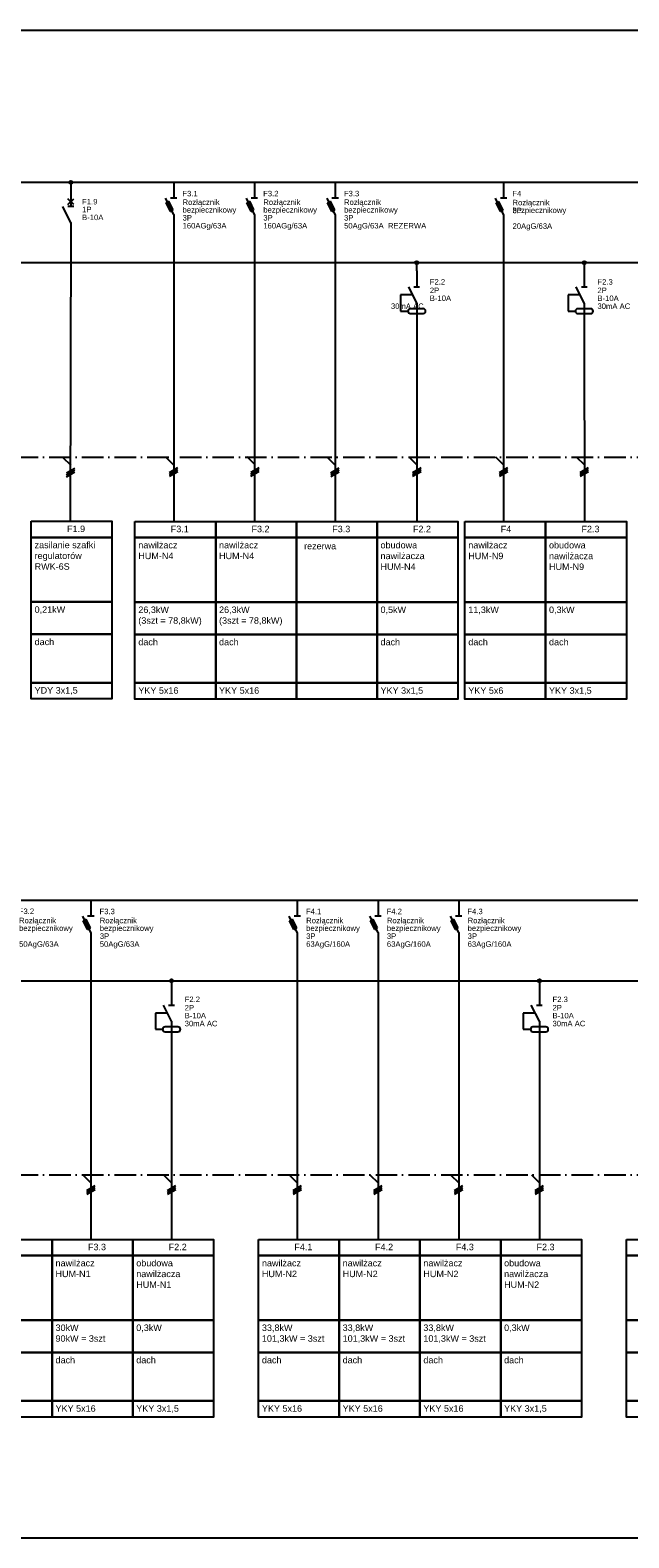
# Model space of a CAD drawing. Header units: centimetres. Extents: x -4250 to -484, y 169 to 6592.
# Tile 95 of 178: x -2151 to -1984, y 4210 to 4630. Entities that reach past the tile are written whole.
import ezdxf

# ---------------------------------------------------------------- set-up
doc = ezdxf.new("R2010")
doc.units = ezdxf.units.CM
doc.linetypes.add('ACAD_ISO10W100', pattern=[18, 12, -3, 0, -3])
doc.layers.add('1', color=7, linetype='Continuous')
doc.styles.add('ARIAL', font='arial.ttf')

msp = doc.modelspace()

# ---------------------------------------------------------------- linework, layer by layer
msp.add_line((-2472.1334, 4629.6904), (-1451.6381, 4629.6904))
at = {"color": 1}
msp.add_line((-2235.7379, 4564.9244), (-1620.7537, 4564.9244), dxfattribs=at)
at = {"linetype": 'ACAD_ISO10W100', "ltscale": 0.5}
for points in [[(-2390.9586, 4510.8443), (-1502.9437, 4510.534)], [(-2390.9586, 4310.8443), (-1753.1008, 4310.8443)]]:
    msp.add_lwpolyline(points, dxfattribs=at)
at = {"color": 3}
for points in [[(-2150.2711, 4492.8915), (-2127.7711, 4492.8915), (-2127.7711, 4488.3915), (-2150.2711, 4488.3915), (-2150.2711, 4492.8915)], [(-2150.2711, 4488.3915), (-2127.7711, 4488.3915), (-2127.7711, 4470.3915), (-2150.2711, 4470.3915), (-2150.2711, 4488.3915)], [(-2150.2711, 4470.3915), (-2127.7711, 4470.3915), (-2127.7711, 4461.3915), (-2150.2711, 4461.3915), (-2150.2711, 4470.3915)], [(-2150.2711, 4461.3915), (-2127.7711, 4461.3915), (-2127.7711, 4447.8915), (-2150.2711, 4447.8915), (-2150.2711, 4461.3915)], [(-2150.2711, 4447.8915), (-2127.7711, 4447.8915), (-2127.7711, 4443.3915), (-2150.2711, 4443.3915), (-2150.2711, 4447.8915)]]:
    msp.add_lwpolyline(points, dxfattribs=at)
at = {"color": 1}
for points in [[(-2121.3639, 4492.8481), (-2098.8639, 4492.8481), (-2098.8639, 4488.3481), (-2121.3639, 4488.3481), (-2121.3639, 4492.8481)], [(-2098.8639, 4492.8481), (-2076.3639, 4492.8481), (-2076.3639, 4488.3481), (-2098.8639, 4488.3481), (-2098.8639, 4492.8481)], [(-2076.3639, 4492.8481), (-2053.8639, 4492.8481), (-2053.8639, 4488.3481), (-2076.3639, 4488.3481), (-2076.3639, 4492.8481)], [(-2053.8639, 4492.8481), (-2031.3639, 4492.8481), (-2031.3639, 4488.3481), (-2053.8639, 4488.3481), (-2053.8639, 4492.8481)], [(-2029.4031, 4492.8353), (-2006.9031, 4492.8353), (-2006.9031, 4488.3353), (-2029.4031, 4488.3353), (-2029.4031, 4492.8353)], [(-2006.9031, 4492.8353), (-1984.4031, 4492.8353), (-1984.4031, 4488.3353), (-2006.9031, 4488.3353), (-2006.9031, 4492.8353)], [(-2121.3639, 4488.3481), (-2098.8639, 4488.3481), (-2098.8639, 4470.3481), (-2121.3639, 4470.3481), (-2121.3639, 4488.3481)], [(-2098.8639, 4488.3481), (-2076.3639, 4488.3481), (-2076.3639, 4470.3481), (-2098.8639, 4470.3481), (-2098.8639, 4488.3481)], [(-2076.3639, 4488.3481), (-2053.8639, 4488.3481), (-2053.8639, 4470.3481), (-2076.3639, 4470.3481), (-2076.3639, 4488.3481)], [(-2053.8639, 4488.3481), (-2031.3639, 4488.3481), (-2031.3639, 4470.3481), (-2053.8639, 4470.3481), (-2053.8639, 4488.3481)], [(-2029.4031, 4488.3353), (-2006.9031, 4488.3353), (-2006.9031, 4470.3353), (-2029.4031, 4470.3353), (-2029.4031, 4488.3353)], [(-2006.9031, 4488.3353), (-1984.4031, 4488.3353), (-1984.4031, 4470.3353), (-2006.9031, 4470.3353), (-2006.9031, 4488.3353)], [(-2121.3639, 4470.3481), (-2098.8639, 4470.3481), (-2098.8639, 4461.3481), (-2121.3639, 4461.3481), (-2121.3639, 4470.3481)], [(-2098.8639, 4470.3481), (-2076.3639, 4470.3481), (-2076.3639, 4461.3481), (-2098.8639, 4461.3481), (-2098.8639, 4470.3481)], [(-2076.3639, 4470.3481), (-2053.8639, 4470.3481), (-2053.8639, 4461.3481), (-2076.3639, 4461.3481), (-2076.3639, 4470.3481)], [(-2053.8639, 4470.3481), (-2031.3639, 4470.3481), (-2031.3639, 4461.3481), (-2053.8639, 4461.3481), (-2053.8639, 4470.3481)], [(-2029.4031, 4470.3353), (-2006.9031, 4470.3353), (-2006.9031, 4461.3353), (-2029.4031, 4461.3353), (-2029.4031, 4470.3353)], [(-2006.9031, 4470.3353), (-1984.4031, 4470.3353), (-1984.4031, 4461.3353), (-2006.9031, 4461.3353), (-2006.9031, 4470.3353)], [(-2121.3639, 4461.3481), (-2098.8639, 4461.3481), (-2098.8639, 4447.8481), (-2121.3639, 4447.8481), (-2121.3639, 4461.3481)], [(-2098.8639, 4461.3481), (-2076.3639, 4461.3481), (-2076.3639, 4447.8481), (-2098.8639, 4447.8481), (-2098.8639, 4461.3481)], [(-2076.3639, 4461.3481), (-2053.8639, 4461.3481), (-2053.8639, 4447.8481), (-2076.3639, 4447.8481), (-2076.3639, 4461.3481)], [(-2053.8639, 4461.3481), (-2031.3639, 4461.3481), (-2031.3639, 4447.8481), (-2053.8639, 4447.8481), (-2053.8639, 4461.3481)], [(-2029.4031, 4461.3353), (-2006.9031, 4461.3353), (-2006.9031, 4447.8353), (-2029.4031, 4447.8353), (-2029.4031, 4461.3353)], [(-2006.9031, 4461.3353), (-1984.4031, 4461.3353), (-1984.4031, 4447.8353), (-2006.9031, 4447.8353), (-2006.9031, 4461.3353)], [(-2121.3639, 4447.8481), (-2098.8639, 4447.8481), (-2098.8639, 4443.3481), (-2121.3639, 4443.3481), (-2121.3639, 4447.8481)], [(-2098.8639, 4447.8481), (-2076.3639, 4447.8481), (-2076.3639, 4443.3481), (-2098.8639, 4443.3481), (-2098.8639, 4447.8481)], [(-2076.3639, 4447.8481), (-2053.8639, 4447.8481), (-2053.8639, 4443.3481), (-2076.3639, 4443.3481), (-2076.3639, 4447.8481)], [(-2053.8639, 4447.8481), (-2031.3639, 4447.8481), (-2031.3639, 4443.3481), (-2053.8639, 4443.3481), (-2053.8639, 4447.8481)], [(-2029.4031, 4447.8353), (-2006.9031, 4447.8353), (-2006.9031, 4443.3353), (-2029.4031, 4443.3353), (-2029.4031, 4447.8353)], [(-2006.9031, 4447.8353), (-1984.4031, 4447.8353), (-1984.4031, 4443.3353), (-2006.9031, 4443.3353), (-2006.9031, 4447.8353)], [(-2166.9401, 4292.8353), (-2144.4401, 4292.8353), (-2144.4401, 4288.3353), (-2166.9401, 4288.3353), (-2166.9401, 4292.8353)], [(-2144.4401, 4292.8353), (-2121.9401, 4292.8353), (-2121.9401, 4288.3353), (-2144.4401, 4288.3353), (-2144.4401, 4292.8353)], [(-2121.9401, 4292.8353), (-2099.4401, 4292.8353), (-2099.4401, 4288.3353), (-2121.9401, 4288.3353), (-2121.9401, 4292.8353)], [(-2086.9216, 4292.8353), (-2064.4216, 4292.8353), (-2064.4216, 4288.3353), (-2086.9216, 4288.3353), (-2086.9216, 4292.8353)], [(-2064.4216, 4292.8353), (-2041.9216, 4292.8353), (-2041.9216, 4288.3353), (-2064.4216, 4288.3353), (-2064.4216, 4292.8353)], [(-2041.9216, 4292.8353), (-2019.4216, 4292.8353), (-2019.4216, 4288.3353), (-2041.9216, 4288.3353), (-2041.9216, 4292.8353)], [(-2019.4216, 4292.8353), (-1996.9216, 4292.8353), (-1996.9216, 4288.3353), (-2019.4216, 4288.3353), (-2019.4216, 4292.8353)], [(-1984.4031, 4292.8353), (-1961.9031, 4292.8353), (-1961.9031, 4288.3353), (-1984.4031, 4288.3353), (-1984.4031, 4292.8353)], [(-2166.9401, 4288.3353), (-2144.4401, 4288.3353), (-2144.4401, 4270.3353), (-2166.9401, 4270.3353), (-2166.9401, 4288.3353)], [(-2144.4401, 4288.3353), (-2121.9401, 4288.3353), (-2121.9401, 4270.3353), (-2144.4401, 4270.3353), (-2144.4401, 4288.3353)], [(-2121.9401, 4288.3353), (-2099.4401, 4288.3353), (-2099.4401, 4270.3353), (-2121.9401, 4270.3353), (-2121.9401, 4288.3353)], [(-2086.9216, 4288.3353), (-2064.4216, 4288.3353), (-2064.4216, 4270.3353), (-2086.9216, 4270.3353), (-2086.9216, 4288.3353)], [(-2064.4216, 4288.3353), (-2041.9216, 4288.3353), (-2041.9216, 4270.3353), (-2064.4216, 4270.3353), (-2064.4216, 4288.3353)], [(-2041.9216, 4288.3353), (-2019.4216, 4288.3353), (-2019.4216, 4270.3353), (-2041.9216, 4270.3353), (-2041.9216, 4288.3353)], [(-2019.4216, 4288.3353), (-1996.9216, 4288.3353), (-1996.9216, 4270.3353), (-2019.4216, 4270.3353), (-2019.4216, 4288.3353)], [(-1984.4031, 4288.3353), (-1961.9031, 4288.3353), (-1961.9031, 4270.3353), (-1984.4031, 4270.3353), (-1984.4031, 4288.3353)], [(-2166.9401, 4270.3353), (-2144.4401, 4270.3353), (-2144.4401, 4261.3353), (-2166.9401, 4261.3353), (-2166.9401, 4270.3353)], [(-2144.4401, 4270.3353), (-2121.9401, 4270.3353), (-2121.9401, 4261.3353), (-2144.4401, 4261.3353), (-2144.4401, 4270.3353)], [(-2121.9401, 4270.3353), (-2099.4401, 4270.3353), (-2099.4401, 4261.3353), (-2121.9401, 4261.3353), (-2121.9401, 4270.3353)], [(-2086.9216, 4270.3353), (-2064.4216, 4270.3353), (-2064.4216, 4261.3353), (-2086.9216, 4261.3353), (-2086.9216, 4270.3353)], [(-2064.4216, 4270.3353), (-2041.9216, 4270.3353), (-2041.9216, 4261.3353), (-2064.4216, 4261.3353), (-2064.4216, 4270.3353)], [(-2041.9216, 4270.3353), (-2019.4216, 4270.3353), (-2019.4216, 4261.3353), (-2041.9216, 4261.3353), (-2041.9216, 4270.3353)], [(-2019.4216, 4270.3353), (-1996.9216, 4270.3353), (-1996.9216, 4261.3353), (-2019.4216, 4261.3353), (-2019.4216, 4270.3353)], [(-1984.4031, 4270.3353), (-1961.9031, 4270.3353), (-1961.9031, 4261.3353), (-1984.4031, 4261.3353), (-1984.4031, 4270.3353)], [(-2166.9401, 4261.3353), (-2144.4401, 4261.3353), (-2144.4401, 4247.8353), (-2166.9401, 4247.8353), (-2166.9401, 4261.3353)], [(-2144.4401, 4261.3353), (-2121.9401, 4261.3353), (-2121.9401, 4247.8353), (-2144.4401, 4247.8353), (-2144.4401, 4261.3353)], [(-2121.9401, 4261.3353), (-2099.4401, 4261.3353), (-2099.4401, 4247.8353), (-2121.9401, 4247.8353), (-2121.9401, 4261.3353)], [(-2086.9216, 4261.3353), (-2064.4216, 4261.3353), (-2064.4216, 4247.8353), (-2086.9216, 4247.8353), (-2086.9216, 4261.3353)], [(-2064.4216, 4261.3353), (-2041.9216, 4261.3353), (-2041.9216, 4247.8353), (-2064.4216, 4247.8353), (-2064.4216, 4261.3353)], [(-2041.9216, 4261.3353), (-2019.4216, 4261.3353), (-2019.4216, 4247.8353), (-2041.9216, 4247.8353), (-2041.9216, 4261.3353)], [(-2019.4216, 4261.3353), (-1996.9216, 4261.3353), (-1996.9216, 4247.8353), (-2019.4216, 4247.8353), (-2019.4216, 4261.3353)], [(-1984.4031, 4261.3353), (-1961.9031, 4261.3353), (-1961.9031, 4247.8353), (-1984.4031, 4247.8353), (-1984.4031, 4261.3353)], [(-2166.9401, 4247.8353), (-2144.4401, 4247.8353), (-2144.4401, 4243.3353), (-2166.9401, 4243.3353), (-2166.9401, 4247.8353)], [(-2144.4401, 4247.8353), (-2121.9401, 4247.8353), (-2121.9401, 4243.3353), (-2144.4401, 4243.3353), (-2144.4401, 4247.8353)], [(-2121.9401, 4247.8353), (-2099.4401, 4247.8353), (-2099.4401, 4243.3353), (-2121.9401, 4243.3353), (-2121.9401, 4247.8353)], [(-2086.9216, 4247.8353), (-2064.4216, 4247.8353), (-2064.4216, 4243.3353), (-2086.9216, 4243.3353), (-2086.9216, 4247.8353)], [(-2064.4216, 4247.8353), (-2041.9216, 4247.8353), (-2041.9216, 4243.3353), (-2064.4216, 4243.3353), (-2064.4216, 4247.8353)], [(-2041.9216, 4247.8353), (-2019.4216, 4247.8353), (-2019.4216, 4243.3353), (-2041.9216, 4243.3353), (-2041.9216, 4247.8353)], [(-2019.4216, 4247.8353), (-1996.9216, 4247.8353), (-1996.9216, 4243.3353), (-2019.4216, 4243.3353), (-2019.4216, 4247.8353)], [(-1984.4031, 4247.8353), (-1961.9031, 4247.8353), (-1961.9031, 4243.3353), (-1984.4031, 4243.3353), (-1984.4031, 4247.8353)]]:
    msp.add_lwpolyline(points, dxfattribs=at)
at = {"layer": '1'}
for p, q in [((-2439.5221, 4587.3443), (-1587.6619, 4587.3443)), ((-2110.5639, 4573.8571), (-2110.5639, 4492.8481)), ((-2088.0639, 4573.8571), (-2088.0639, 4492.8481)), ((-2065.5639, 4573.8571), (-2065.5639, 4492.8481)), ((-2018.6031, 4573.8443), (-2018.6031, 4492.8353)), ((-2042.8246, 4549.1796), (-2042.7984, 4492.8405)), ((-1996.1324, 4549.1744), (-1996.1062, 4492.8353)), ((-2112.8273, 4510.8443), (-2110.5773, 4508.5943)), ((-2090.1575, 4510.9089), (-2087.9075, 4508.6589)), ((-2045.0453, 4510.8495), (-2042.7953, 4508.5995)), ((-2020.8531, 4510.8443), (-2018.6031, 4508.5943)), ((-1998.3531, 4510.8443), (-1996.1031, 4508.5943)), ((-2141.5184, 4510.7246), (-2139.2684, 4508.4746)), ((-2140.4384, 4506.3596), (-2138.0984, 4507.7096)), ((-2140.4384, 4505.8196), (-2138.0984, 4507.1696)), ((-2140.4384, 4505.2796), (-2138.0984, 4506.6296)), ((-2111.7473, 4506.4793), (-2109.4073, 4507.8293)), ((-2111.7473, 4505.9393), (-2109.4073, 4507.2893)), ((-2111.7473, 4505.3993), (-2109.4073, 4506.7493)), ((-2089.0775, 4506.5439), (-2086.7375, 4507.8939)), ((-2089.0775, 4506.0039), (-2086.7375, 4507.3539)), ((-2089.0775, 4505.4639), (-2086.7375, 4506.8139)), ((-2067.828, 4510.7788), (-2065.578, 4508.5288)), ((-2066.748, 4506.4138), (-2064.408, 4507.7638)), ((-2066.748, 4505.8738), (-2064.408, 4507.2238)), ((-2066.748, 4505.3338), (-2064.408, 4506.6838)), ((-2043.9653, 4506.4845), (-2041.6253, 4507.8345)), ((-2043.9653, 4505.9445), (-2041.6253, 4507.2945)), ((-2043.9653, 4505.4045), (-2041.6253, 4506.7545)), ((-2019.7731, 4506.4793), (-2017.4331, 4507.8293)), ((-2019.7731, 4505.9393), (-2017.4331, 4507.2893)), ((-2019.7731, 4505.3993), (-2017.4331, 4506.7493)), ((-1997.2731, 4506.4793), (-1994.9331, 4507.8293)), ((-1997.2731, 4505.9393), (-1994.9331, 4507.2893)), ((-1997.2731, 4505.3993), (-1994.9331, 4506.7493)), ((-2439.5221, 4387.3443), (-1738.456, 4387.3443)), ((-2133.6401, 4373.8443), (-2133.6401, 4292.8353)), ((-2076.1216, 4373.8443), (-2076.1216, 4292.8353)), ((-2053.6216, 4373.8443), (-2053.6216, 4292.8353)), ((-2031.1216, 4373.8443), (-2031.1216, 4292.8353)), ((-2111.1695, 4349.1052), (-2111.1401, 4292.8353)), ((-2008.651, 4349.1052), (-2008.6216, 4292.8353)), ((-2135.8901, 4310.8443), (-2133.6401, 4308.5943)), ((-2113.3901, 4310.8443), (-2111.1401, 4308.5943)), ((-2078.3716, 4310.8443), (-2076.1216, 4308.5943)), ((-2055.8716, 4310.8443), (-2053.6216, 4308.5943)), ((-2033.3716, 4310.8443), (-2031.1216, 4308.5943)), ((-2010.8716, 4310.8443), (-2008.6216, 4308.5943)), ((-2134.8101, 4306.4793), (-2132.4701, 4307.8293)), ((-2134.8101, 4305.9393), (-2132.4701, 4307.2893)), ((-2134.8101, 4305.3993), (-2132.4701, 4306.7493)), ((-2112.3101, 4306.4793), (-2109.9701, 4307.8293)), ((-2112.3101, 4305.9393), (-2109.9701, 4307.2893)), ((-2112.3101, 4305.3993), (-2109.9701, 4306.7493)), ((-2077.2916, 4306.4793), (-2074.9516, 4307.8293)), ((-2077.2916, 4305.9393), (-2074.9516, 4307.2893)), ((-2077.2916, 4305.3993), (-2074.9516, 4306.7493)), ((-2054.7916, 4306.4793), (-2052.4516, 4307.8293)), ((-2054.7916, 4305.9393), (-2052.4516, 4307.2893)), ((-2054.7916, 4305.3993), (-2052.4516, 4306.7493)), ((-2032.2916, 4306.4793), (-2029.9516, 4307.8293)), ((-2032.2916, 4305.9393), (-2029.9516, 4307.2893)), ((-2032.2916, 4305.3993), (-2029.9516, 4306.7493)), ((-2009.7916, 4306.4793), (-2007.4516, 4307.8293)), ((-2009.7916, 4305.9393), (-2007.4516, 4307.2893)), ((-2009.7916, 4305.3993), (-2007.4516, 4306.7493)), ((-2472.1334, 4209.6904), (-1451.6381, 4209.6904))]:
    msp.add_line(p, q, dxfattribs=at)
at = {"layer": '1', "color": 3}
for p, q in [((-2139.2317, 4587.3067), (-2139.2317, 4585.0117)), ((-2138.4217, 4581.0967), (-2140.0417, 4582.7167)), ((-2140.0417, 4581.0967), (-2138.4217, 4582.7167)), ((-2139.2317, 4585.0567), (-2139.2317, 4580.5567)), ((-2139.2317, 4576.0567), (-2141.4817, 4580.5567)), ((-2138.4217, 4580.5567), (-2140.0417, 4580.5567)), ((-2139.2299, 4576.0709), (-2139.3705, 4493.2046)), ((-2042.8644, 4564.9244), (-2042.8644, 4562.6294)), ((-2042.8246, 4562.6796), (-2042.8246, 4558.1796)), ((-1996.1324, 4564.9244), (-1996.1324, 4562.6294)), ((-1996.1324, 4564.9244), (-1996.1324, 4562.6294)), ((-1996.1324, 4562.6744), (-1996.1324, 4558.1744)), ((-2042.8246, 4553.6796), (-2045.0746, 4558.1796)), ((-2043.6346, 4558.1796), (-2042.0146, 4558.1796)), ((-1996.1324, 4553.6744), (-1998.3824, 4558.1744)), ((-1996.9424, 4558.1744), (-1995.3224, 4558.1744)), ((-2043.9496, 4555.9296), (-2047.3246, 4555.9296)), ((-2047.3246, 4555.9296), (-2047.3246, 4551.4296)), ((-2042.8246, 4553.6796), (-2042.8246, 4549.1796)), ((-1997.2574, 4555.9244), (-2000.6324, 4555.9244)), ((-2000.6324, 4555.9244), (-2000.6324, 4551.4244)), ((-1996.1324, 4553.6744), (-1996.1324, 4549.1744)), ((-2047.3246, 4551.4296), (-2045.2996, 4551.4296)), ((-2041.0246, 4552.1046), (-2044.6246, 4552.1046)), ((-2044.6246, 4550.7546), (-2041.0246, 4550.7546)), ((-2000.6324, 4551.4244), (-1998.6074, 4551.4244)), ((-1994.3324, 4552.0994), (-1997.9324, 4552.0994)), ((-1997.9324, 4550.7494), (-1994.3324, 4550.7494)), ((-2111.1695, 4364.8552), (-2111.1695, 4362.5602)), ((-2111.1695, 4364.8552), (-2111.1695, 4362.5602)), ((-2008.651, 4364.8552), (-2008.651, 4362.5602)), ((-2008.651, 4364.8552), (-2008.651, 4362.5602)), ((-2111.1695, 4362.6052), (-2111.1695, 4358.1052)), ((-2008.651, 4362.6052), (-2008.651, 4358.1052)), ((-2115.6695, 4355.8552), (-2115.6695, 4351.3552)), ((-2112.2945, 4355.8552), (-2115.6695, 4355.8552)), ((-2111.1695, 4353.6052), (-2113.4195, 4358.1052)), ((-2111.9795, 4358.1052), (-2110.3595, 4358.1052)), ((-2009.776, 4355.8552), (-2013.151, 4355.8552)), ((-2013.151, 4355.8552), (-2013.151, 4351.3552)), ((-2008.651, 4353.6052), (-2010.901, 4358.1052)), ((-2009.461, 4358.1052), (-2007.841, 4358.1052)), ((-2115.6695, 4351.3552), (-2113.6445, 4351.3552)), ((-2109.3695, 4352.0302), (-2112.9695, 4352.0302)), ((-2111.1695, 4353.6052), (-2111.1695, 4349.1052)), ((-2013.151, 4351.3552), (-2011.126, 4351.3552)), ((-2006.851, 4352.0302), (-2010.451, 4352.0302)), ((-2008.651, 4353.6052), (-2008.651, 4349.1052)), ((-2112.9695, 4350.6802), (-2109.3695, 4350.6802)), ((-2010.451, 4350.6802), (-2006.851, 4350.6802))]:
    msp.add_line(p, q, dxfattribs=at)
at = {"layer": '1', "color": 1}
for p, q in [((-2110.5639, 4587.3571), (-2110.5639, 4582.8571)), ((-2088.0639, 4587.3571), (-2088.0639, 4582.8571)), ((-2065.5639, 4587.3571), (-2065.5639, 4582.8571)), ((-2018.6031, 4587.3443), (-2018.6031, 4582.8443)), ((-2110.5639, 4578.3571), (-2112.8139, 4582.8571)), ((-2109.6639, 4582.8571), (-2111.4639, 4582.8571)), ((-2088.0639, 4578.3571), (-2090.3139, 4582.8571)), ((-2087.1639, 4582.8571), (-2088.9639, 4582.8571)), ((-2065.5639, 4578.3571), (-2067.8139, 4582.8571)), ((-2064.6639, 4582.8571), (-2066.4639, 4582.8571)), ((-2018.6031, 4578.3443), (-2020.8531, 4582.8443)), ((-2017.7031, 4582.8443), (-2019.5031, 4582.8443)), ((-2112.6879, 4581.6061), (-2111.8869, 4582.0111)), ((-2111.4819, 4579.1941), (-2112.6879, 4581.6061)), ((-2110.6809, 4579.5991), (-2111.8869, 4582.0111)), ((-2111.4819, 4579.1941), (-2110.6809, 4579.5991)), ((-2110.5639, 4578.3571), (-2110.5639, 4573.8571)), ((-2090.1879, 4581.6061), (-2089.3869, 4582.0111)), ((-2088.9819, 4579.1941), (-2090.1879, 4581.6061)), ((-2088.1809, 4579.5991), (-2089.3869, 4582.0111)), ((-2088.9819, 4579.1941), (-2088.1809, 4579.5991)), ((-2088.0639, 4578.3571), (-2088.0639, 4573.8571)), ((-2067.6879, 4581.6061), (-2066.8869, 4582.0111)), ((-2066.4819, 4579.1941), (-2067.6879, 4581.6061)), ((-2065.6809, 4579.5991), (-2066.8869, 4582.0111)), ((-2066.4819, 4579.1941), (-2065.6809, 4579.5991)), ((-2065.5639, 4578.3571), (-2065.5639, 4573.8571)), ((-2020.7271, 4581.5933), (-2019.9261, 4581.9983)), ((-2019.5211, 4579.1813), (-2020.7271, 4581.5933)), ((-2018.7201, 4579.5863), (-2019.9261, 4581.9983)), ((-2019.5211, 4579.1813), (-2018.7201, 4579.5863)), ((-2018.6031, 4578.3443), (-2018.6031, 4573.8443)), ((-2133.6401, 4387.3443), (-2133.6401, 4382.8443)), ((-2076.1216, 4387.3443), (-2076.1216, 4382.8443)), ((-2053.6216, 4387.3443), (-2053.6216, 4382.8443)), ((-2031.1216, 4387.3443), (-2031.1216, 4382.8443)), ((-2133.6401, 4378.3443), (-2135.8901, 4382.8443)), ((-2135.7641, 4381.5933), (-2134.9631, 4381.9983)), ((-2134.5581, 4379.1813), (-2135.7641, 4381.5933)), ((-2133.7571, 4379.5863), (-2134.9631, 4381.9983)), ((-2132.7401, 4382.8443), (-2134.5401, 4382.8443)), ((-2076.1216, 4378.3443), (-2078.3716, 4382.8443)), ((-2078.2456, 4381.5933), (-2077.4446, 4381.9983)), ((-2077.0396, 4379.1813), (-2078.2456, 4381.5933)), ((-2076.2386, 4379.5863), (-2077.4446, 4381.9983)), ((-2075.2216, 4382.8443), (-2077.0216, 4382.8443)), ((-2053.6216, 4378.3443), (-2055.8716, 4382.8443)), ((-2055.7456, 4381.5933), (-2054.9446, 4381.9983)), ((-2054.5396, 4379.1813), (-2055.7456, 4381.5933)), ((-2053.7386, 4379.5863), (-2054.9446, 4381.9983)), ((-2052.7216, 4382.8443), (-2054.5216, 4382.8443)), ((-2031.1216, 4378.3443), (-2033.3716, 4382.8443)), ((-2033.2456, 4381.5933), (-2032.4446, 4381.9983)), ((-2032.0396, 4379.1813), (-2033.2456, 4381.5933)), ((-2031.2386, 4379.5863), (-2032.4446, 4381.9983)), ((-2030.2216, 4382.8443), (-2032.0216, 4382.8443)), ((-2134.5581, 4379.1813), (-2133.7571, 4379.5863)), ((-2133.6401, 4378.3443), (-2133.6401, 4373.8443)), ((-2077.0396, 4379.1813), (-2076.2386, 4379.5863)), ((-2076.1216, 4378.3443), (-2076.1216, 4373.8443)), ((-2054.5396, 4379.1813), (-2053.7386, 4379.5863)), ((-2053.6216, 4378.3443), (-2053.6216, 4373.8443)), ((-2032.0396, 4379.1813), (-2031.2386, 4379.5863)), ((-2031.1216, 4378.3443), (-2031.1216, 4373.8443)), ((-2213.2757, 4364.8893), (-1738.1236, 4364.8443))]:
    msp.add_line(p, q, dxfattribs=at)
at = {"layer": '1', "color": 3}
for centre, start, end in [((-2044.6246, 4551.4296), 90, 270), ((-2041.0246, 4551.4296), 270, 90), ((-1997.9324, 4551.4244), 90, 270), ((-1994.3324, 4551.4244), 270, 90), ((-2112.9695, 4351.3552), 90, 270), ((-2109.3695, 4351.3552), 270, 90), ((-2010.451, 4351.3552), 90, 270), ((-2006.851, 4351.3552), 270, 90)]:
    msp.add_arc(centre, 0.675, start, end, dxfattribs=at)
at = {"layer": 'Defpoints', "color": 3, "linetype": 'Continuous'}
for centre in [(-2139.2317, 4587.3067), (-2042.8246, 4564.9296), (-1996.1324, 4564.9244), (-2111.1695, 4364.8552), (-2008.651, 4364.8552)]:
    msp.add_circle(centre, 0.45, dxfattribs=at)

# ---------------------------------------------------------------- texts
at = {"color": 3, "style": 'ARIAL'}
msp.add_text('F1.9', height=1.8, dxfattribs=at).set_placement((-2140.2901, 4489.8765))
at = {"color": 1, "style": 'ARIAL'}
for s, p in [('F3.1', (-2111.3829, 4489.8331)), ('F3.2', (-2088.8829, 4489.8331)), ('F3.3', (-2066.3829, 4489.8331)), ('F2.2', (-2043.8829, 4489.8331)), ('F4', (-2019.4221, 4489.8203)), ('F2.3', (-1996.9221, 4489.8203)), ('F3.3', (-2134.4591, 4289.8203)), ('F2.2', (-2111.9591, 4289.8203)), ('F4.1', (-2076.9406, 4289.8203)), ('F4.2', (-2054.4406, 4289.8203)), ('F4.3', (-2031.9406, 4289.8203)), ('F2.3', (-2009.4406, 4289.8203))]:
    msp.add_text(s, height=1.8, dxfattribs=at).set_placement(p)
at = {"color": 3, "linetype": 'Continuous', "char_height": 1.8, "width": 27.81648, "attachment_point": 1, "style": 'ARIAL'}
for s, insert in [('zasilanie szafki regulatorów \\PRWK-6S ', (-2149.3261, 4487.1765)), ('{\\fArial|b0|i0|c238|p34;0,21kW}', (-2149.3261, 4469.1765)), ('{\\fArial|b0|i0|c238|p34;dach}', (-2149.3261, 4460.1765)), ('YDY 3x1,5', (-2149.3261, 4446.6765))]:
    msp.add_mtext(s, dxfattribs=dict(at, insert=insert))
at = {"color": 1, "linetype": 'Continuous', "char_height": 1.8, "width": 27.81648, "attachment_point": 1, "style": 'ARIAL'}
for s, insert in [('\\fArial|b0|i0|c238|p34;nawilżacz\\PHUM-N4', (-2120.4189, 4487.1331)), ('\\fArial|b0|i0|c238|p34;nawilżacz\\PHUM-N4', (-2097.9189, 4487.1331)), ('rezerwa', (-2074.2222, 4486.8709)), ('\\fArial|b0|i0|c238|p34;obudowa\\Pnawilżacza\\PHUM-N4', (-2052.9189, 4487.1331)), ('\\fArial|b0|i0|c238|p34;nawilżacz\\PHUM-N9', (-2028.4581, 4487.1203)), ('\\fArial|b0|i0|c238|p34;obudowa\\Pnawilżacza\\PHUM-N9', (-2005.9581, 4487.1203)), ('\\fArial|b0|i0|c238|p34;26,3kW\\P(3szt = 78,8kW)', (-2120.4189, 4469.1331)), ('\\fArial|b0|i0|c238|p34;26,3kW\\P(3szt = 78,8kW)', (-2097.9189, 4469.1331)), ('\\fArial|b0|i0|c238|p34;0,5kW', (-2052.9189, 4469.1331)), ('\\fArial|b0|i0|c238|p34;11,3kW', (-2028.4581, 4469.1203)), ('\\fArial|b0|i0|c238|p34;0,3kW', (-2005.9581, 4469.1203)), ('{\\fArial|b0|i0|c238|p34;dach}', (-2120.4189, 4460.1331)), ('{\\fArial|b0|i0|c238|p34;dach}', (-2097.9189, 4460.1331)), ('{\\fArial|b0|i0|c238|p34;dach}', (-2052.9189, 4460.1331)), ('{\\fArial|b0|i0|c238|p34;dach}', (-2028.4581, 4460.1203)), ('{\\fArial|b0|i0|c238|p34;dach}', (-2005.9581, 4460.1203)), ('\\fArial|b0|i0|c238|p34;YKY 5x16', (-2120.4189, 4446.6331)), ('\\fArial|b0|i0|c238|p34;YKY 5x16', (-2097.9189, 4446.6331)), ('\\fArial|b0|i0|c238|p34;YKY 3x1,5', (-2052.9189, 4446.6331)), ('\\fArial|b0|i0|c238|p34;YKY 5x6', (-2028.4581, 4446.6203)), ('\\fArial|b0|i0|c238|p34;YKY 3x1,5', (-2005.9581, 4446.6203)), ('\\fArial|b0|i0|c238|p34;nawilżacz\\PHUM-N1', (-2143.4951, 4287.1203)), ('\\fArial|b0|i0|c238|p34;obudowa\\Pnawilżacza\\PHUM-N1', (-2120.9951, 4287.1203)), ('\\fArial|b0|i0|c238|p34;nawilżacz\\PHUM-N2', (-2085.9766, 4287.1203)), ('\\fArial|b0|i0|c238|p34;nawilżacz\\PHUM-N2', (-2063.4766, 4287.1203)), ('\\fArial|b0|i0|c238|p34;nawilżacz\\PHUM-N2', (-2040.9766, 4287.1203)), ('\\fArial|b0|i0|c238|p34;obudowa\\Pnawilżacza\\PHUM-N2', (-2018.4766, 4287.1203)), ('\\fArial|b0|i0|c238|p34;30kW\\P90kW = 3szt', (-2143.4951, 4269.1203)), ('\\fArial|b0|i0|c238|p34;0,3kW', (-2120.9951, 4269.1203)), ('\\fArial|b0|i0|c238|p34;33,8kW\\P101,3kW = 3szt', (-2085.9766, 4269.1203)), ('\\fArial|b0|i0|c238|p34;33,8kW\\P101,3kW = 3szt', (-2063.4766, 4269.1203)), ('\\fArial|b0|i0|c238|p34;33,8kW\\P101,3kW = 3szt', (-2040.9766, 4269.1203)), ('\\fArial|b0|i0|c238|p34;0,3kW', (-2018.4766, 4269.1203)), ('{\\fArial|b0|i0|c238|p34;dach}', (-2143.4951, 4260.1203)), ('{\\fArial|b0|i0|c238|p34;dach}', (-2120.9951, 4260.1203)), ('{\\fArial|b0|i0|c238|p34;dach}', (-2085.9766, 4260.1203)), ('{\\fArial|b0|i0|c238|p34;dach}', (-2063.4766, 4260.1203)), ('{\\fArial|b0|i0|c238|p34;dach}', (-2040.9766, 4260.1203)), ('{\\fArial|b0|i0|c238|p34;dach}', (-2018.4766, 4260.1203)), ('\\fArial|b0|i0|c238|p34;YKY 5x16', (-2143.4951, 4246.6203)), ('\\fArial|b0|i0|c238|p34;YKY 3x1,5', (-2120.9951, 4246.6203)), ('\\fArial|b0|i0|c238|p34;YKY 5x16', (-2085.9766, 4246.6203)), ('\\fArial|b0|i0|c238|p34;YKY 5x16', (-2063.4766, 4246.6203)), ('\\fArial|b0|i0|c238|p34;YKY 5x16', (-2040.9766, 4246.6203)), ('\\fArial|b0|i0|c238|p34;YKY 3x1,5', (-2018.4766, 4246.6203))]:
    msp.add_mtext(s, dxfattribs=dict(at, insert=insert))
at = {"layer": '1', "color": 3, "style": 'ARIAL'}
for s, p in [('F1.9', (-2136.0907, 4581.1438)), ('1P', (-2136.0907, 4578.9817)), ('B-10A', (-2136.0907, 4576.7767)), ('2P', (-2039.1838, 4556.4453)), ('F2.2', (-2039.1838, 4558.7935)), ('2P', (-1992.4637, 4556.44)), ('F2.3', (-1992.4637, 4558.7882)), ('30mA AC', (-2050.0102, 4552.03)), ('B-10A', (-2039.1838, 4554.2403)), ('30mA AC', (-1992.4637, 4552.03)), ('B-10A', (-1992.4637, 4554.235)), ('F2.2', (-2107.501, 4358.9394)), ('F2.3', (-2004.9825, 4358.9394)), ('2P', (-2107.501, 4356.6019)), ('B-10A', (-2107.501, 4354.3969)), ('2P', (-2004.9825, 4356.6019)), ('B-10A', (-2004.9825, 4354.3969)), ('30mA AC', (-2107.501, 4352.1919)), ('30mA AC', (-2004.9825, 4352.1919))]:
    msp.add_text(s, height=1.53, dxfattribs=at).set_placement(p)
at = {"layer": '1', "color": 1, "style": 'ARIAL'}
for s, p in [('F3.1', (-2108.1285, 4583.3971)), ('Rozłącznik', (-2108.086, 4581.0042)), ('F3.2', (-2085.6285, 4583.3971)), ('Rozłącznik', (-2085.586, 4581.0042)), ('F3.3', (-2063.1285, 4583.3971)), ('Rozłącznik', (-2063.086, 4581.0042)), ('F4', (-2016.1677, 4583.3843)), ('Rozłącznik', (-2016.1253, 4580.8954)), ('3P', (-2108.086, 4576.6534)), ('bezpiecznikowy', (-2108.086, 4578.8584)), ('3P', (-2085.586, 4576.6534)), ('bezpiecznikowy', (-2085.586, 4578.8584)), ('3P', (-2063.086, 4576.6534)), ('bezpiecznikowy', (-2063.086, 4578.8584)), ('3P', (-2016.1253, 4578.6904)), ('bezpiecznikowy', (-2016.1253, 4578.7497)), ('160AGg/63A', (-2108.086, 4574.4484)), ('160AGg/63A ', (-2085.586, 4574.4484)), ('50AgG/63A  REZERWA', (-2063.086, 4574.4484)), ('20AgG/63A', (-2016.1253, 4574.3397)), ('F3.2', (-2153.7363, 4383.4743)), ('F3.3', (-2131.2363, 4383.4293)), ('F4.1', (-2073.7178, 4383.4293)), ('F4.2', (-2051.2178, 4383.4293)), ('F4.3', (-2028.7178, 4383.4293)), ('Rozłącznik', (-2153.6623, 4380.8954)), ('Rozłącznik', (-2131.1623, 4380.8954)), ('Rozłącznik', (-2073.6438, 4380.8954)), ('Rozłącznik', (-2051.1438, 4380.8954)), ('Rozłącznik', (-2028.6438, 4380.8954)), ('bezpiecznikowy', (-2153.6623, 4378.7497)), ('3P', (-2131.1623, 4376.5447)), ('bezpiecznikowy', (-2131.1623, 4378.7497)), ('3P', (-2073.6438, 4376.5447)), ('bezpiecznikowy', (-2073.6438, 4378.7497)), ('3P', (-2051.1438, 4376.5447)), ('bezpiecznikowy', (-2051.1438, 4378.7497)), ('3P', (-2028.6438, 4376.5447)), ('bezpiecznikowy', (-2028.6438, 4378.7497)), ('50AgG/63A', (-2153.6623, 4374.3397)), ('50AgG/63A', (-2131.1623, 4374.3397)), ('63AgG/160A', (-2073.6438, 4374.3397)), ('63AgG/160A', (-2051.1438, 4374.3397)), ('63AgG/160A', (-2028.6438, 4374.3397))]:
    msp.add_text(s, height=1.53, dxfattribs=at).set_placement(p)

doc.saveas('drawing.dxf')
